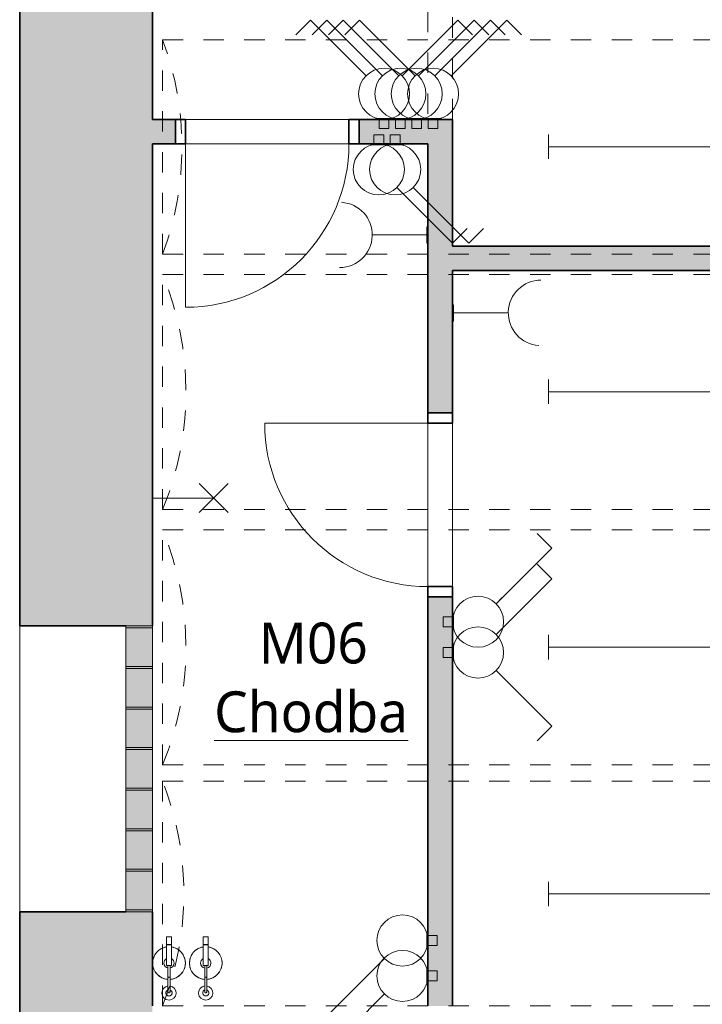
# Model space of a CAD drawing. Header units: metres. Extents: x -0.2 to 46.6, y -4.9 to 28.
# Tile 7 of 15: x -0.2 to 3.1, y 14.8 to 19.6. Entities that reach past the tile are written whole.
import ezdxf

# ---------------------------------------------------------------- set-up
doc = ezdxf.new("R2010")
doc.units = ezdxf.units.M
doc.linetypes.add('AV - Cerch_ 1 tecka 4mm', pattern=[0.006, 0.004, -0.001, 0, -0.001])
doc.layers.add('AV-MISTNOSTI', color=5, linetype='Continuous', lineweight=5, true_color=0x0000ff)
doc.layers.add('AV-TEXTY', color=5, linetype='Continuous', lineweight=13, true_color=0x0000ff)
doc.layers.add('AV-SRAFY', color=7, linetype='Continuous', lineweight=35)
doc.layers.add('AV-STAVBA', color=7, linetype='Continuous', lineweight=18)
doc.styles.add('Trebuchet MS_B', font='trebuc.ttf', dxfattribs={"height": 0.2})

# ---------------------------------------------------------------- blocks, each defined once
blk = doc.blocks.new('DO_1-L_Obl_ - 800x2070-V1-1NP mezipatro')
at = {"layer": 'AV-STAVBA', "color": 254, "true_color": 0xcccccc}
for p, q in [((0.4, 0.73), (0.4, -0.07)), ((-0.4, -0.07), (0.4, -0.07)), ((-0.4, -0.19), (-0.4, -0.07)), ((0.4, -0.19), (0.4, -0.07)), ((0.4, -0.07), (0.4, -0.19)), ((-0.45, -0.19), (-0.4, -0.19)), ((-0.4, -0.19), (0.4, -0.19)), ((0.4, -0.19), (0.45, -0.19))]:
    blk.add_line(p, q, dxfattribs=at)
at = {"layer": 'AV-STAVBA', "color": 254, "lineweight": 35, "true_color": 0xcccccc}
for p, q in [((-0.4, -0.07), (-0.45, -0.07)), ((-0.45, -0.07), (-0.45, -0.19)), ((-0.4, -0.19), (-0.4, -0.07)), ((0.45, -0.07), (0.4, -0.07)), ((0.4, -0.07), (0.4, -0.19)), ((0.45, -0.19), (0.45, -0.07)), ((-0.45, -0.19), (-0.4, -0.19)), ((0.4, -0.19), (0.45, -0.19))]:
    blk.add_line(p, q, dxfattribs=at)
at = {"layer": 'AV-STAVBA', "color": 254, "linetype": 'AV - Cerch_ 1 tecka 4mm', "true_color": 0xcccccc}
for p, q in [((-0.4, -0.07), (0.4, -0.07)), ((-0.45, -0.19), (0.45, -0.19)), ((-0.4, -0.19), (0.4, -0.19))]:
    blk.add_line(p, q, dxfattribs=at)
at = {"layer": 'AV-STAVBA', "color": 254, "true_color": 0xcccccc}
blk.add_arc((0.4, -0.07), 0.8, 90, 180, dxfattribs=at)
blk = doc.blocks.new('WI_Luxfery - 1400x350-1333635-1NP mezipatro')
at = {"layer": 'AV-STAVBA', "linetype": 'AV - Cerch_ 1 tecka 4mm', "true_color": 0xdbdbdb}
for points in [[(0.635, 0.195), (0.635, 0.325), (-0.765, 0.325), (-0.765, 0.195), (0.3585, 0.195)], [(-0.755, 0.195), (-0.755, 0.325), (-0.765, 0.325), (-0.765, 0.195)], [(-0.5564, 0.195), (-0.5564, 0.325), (-0.5664, 0.325), (-0.5664, 0.195)], [(-0.3579, 0.195), (-0.3579, 0.325), (-0.3679, 0.325), (-0.3679, 0.195), (-0.3635, 0.195)], [(-0.1593, 0.195), (-0.1593, 0.325), (-0.1693, 0.325), (-0.1693, 0.195)], [(0.0393, 0.195), (0.0393, 0.325), (0.0293, 0.325), (0.0293, 0.195)], [(0.2379, 0.195), (0.2379, 0.325), (0.2279, 0.325), (0.2279, 0.195)], [(0.4364, 0.195), (0.4364, 0.325), (0.4264, 0.325), (0.4264, 0.195)], [(0.635, 0.195), (0.635, 0.325), (0.625, 0.325), (0.625, 0.195)]]:
    blk.add_hatch(color=254, dxfattribs=at).paths.add_polyline_path(points)
at = {"layer": 'AV-STAVBA', "color": 254, "true_color": 0xcccccc}
for p, q in [((-0.765, 0.195), (-0.765, 0.325)), ((-0.765, 0.325), (0.635, 0.325)), ((-0.765, 0.325), (-0.765, 0.195)), ((-0.755, 0.325), (-0.765, 0.325)), ((-0.755, 0.195), (-0.755, 0.325)), ((-0.5664, 0.325), (-0.5664, 0.195)), ((-0.5564, 0.325), (-0.5664, 0.325)), ((-0.5564, 0.195), (-0.5564, 0.325)), ((-0.3679, 0.325), (-0.3679, 0.195)), ((-0.3579, 0.325), (-0.3679, 0.325)), ((-0.3579, 0.195), (-0.3579, 0.325)), ((-0.1693, 0.325), (-0.1693, 0.195)), ((-0.1593, 0.325), (-0.1693, 0.325)), ((-0.1593, 0.195), (-0.1593, 0.325)), ((0.0293, 0.325), (0.0293, 0.195)), ((0.0393, 0.325), (0.0293, 0.325)), ((0.0393, 0.195), (0.0393, 0.325)), ((0.2279, 0.325), (0.2279, 0.195)), ((0.2379, 0.325), (0.2279, 0.325)), ((0.2379, 0.195), (0.2379, 0.325)), ((0.4264, 0.325), (0.4264, 0.195)), ((0.4364, 0.325), (0.4264, 0.325)), ((0.4364, 0.195), (0.4364, 0.325)), ((0.625, 0.325), (0.625, 0.195)), ((0.635, 0.325), (0.625, 0.325)), ((0.635, 0.325), (0.635, 0.195)), ((0.635, 0.195), (0.635, 0.325)), ((0.635, 0.195), (-0.765, 0.195)), ((-0.765, 0.195), (-0.755, 0.195)), ((-0.5664, 0.195), (-0.5564, 0.195)), ((-0.3679, 0.195), (-0.3579, 0.195)), ((-0.1693, 0.195), (-0.1593, 0.195)), ((0.0293, 0.195), (0.0393, 0.195)), ((0.2279, 0.195), (0.2379, 0.195)), ((0.4264, 0.195), (0.4364, 0.195)), ((0.625, 0.195), (0.635, 0.195))]:
    blk.add_line(p, q, dxfattribs=at)
at = {"layer": 'AV-STAVBA', "color": 254, "linetype": 'AV - Cerch_ 1 tecka 4mm', "true_color": 0xcccccc}
for p, q in [((-0.765, 0.325), (0.635, 0.325)), ((-0.765, -0.325), (0.635, -0.325))]:
    blk.add_line(p, q, dxfattribs=at)
blk = doc.blocks.new('GM_Void_valená klenba - GM_Void_valená klenba-1524312-1NP mezipatro')
at = {"layer": 'AV-STAVBA', "color": 254, "linetype": 'AV - Cerch_ 1 tecka 4mm', "lineweight": 13, "true_color": 0xcccccc}
for p, q in [((-0.55, 2.395), (-0.55, -2.445)), ((-0.55, 2.395), (0.55, 2.395)), ((0.55, 2.395), (0.55, -2.445)), ((-0.55, -2.445), (0.55, -2.445))]:
    blk.add_line(p, q, dxfattribs=at)
for centre, start, end in [((0, 3.7905), 248.4898, 291.5102), ((0, -3.8405), 68.4898, 111.5102)]:
    blk.add_arc(centre, 1.5, start, end, dxfattribs=at)
blk = doc.blocks.new('GM_Void_valená klenba - GM_Void_valená klenba-1524311-1NP mezipatro')
at = {"layer": 'AV-STAVBA', "color": 254, "linetype": 'AV - Cerch_ 1 tecka 4mm', "lineweight": 13, "true_color": 0xcccccc}
for p, q in [((-0.575, 2.395), (-0.575, -2.445)), ((-0.575, 2.395), (0.575, 2.395)), ((0.575, 2.395), (0.575, -2.445)), ((-0.575, -2.445), (0.575, -2.445))]:
    blk.add_line(p, q, dxfattribs=at)
for centre, start, end in [((0, 3.7804), 247.4597, 292.5403), ((0, -3.8304), 67.4597, 112.5403)]:
    blk.add_arc(centre, 1.5, start, end, dxfattribs=at)
blk = doc.blocks.new('GM_Void_valená klenba - GM_Void_valená klenba-1524308-1NP mezipatro')
at = {"layer": 'AV-STAVBA', "color": 254, "linetype": 'AV - Cerch_ 1 tecka 4mm', "lineweight": 13, "true_color": 0xcccccc}
for p, q in [((-0.525, 2.42), (-0.525, -2.47)), ((-0.525, 2.42), (0.525, 2.42)), ((0.525, 2.42), (0.525, -2.47)), ((-0.525, -2.47), (0.525, -2.47))]:
    blk.add_line(p, q, dxfattribs=at)
for centre, start, end in [((0, 3.8251), 249.5127, 290.4873), ((0, -3.8751), 69.5127, 110.4873)]:
    blk.add_arc(centre, 1.5, start, end, dxfattribs=at)
blk = doc.blocks.new('SFR_Trám_obdelník - 120_160-1383808-1NP mezipatro')
at = {"layer": 'AV-STAVBA', "color": 254, "linetype": 'AV - Cerch_ 1 tecka 4mm', "lineweight": 13, "true_color": 0xcccccc}
for p, q in [((-1.97, 0.06), (-1.97, -0.06)), ((1.9573, 0.06), (-1.97, 0.06)), ((1.9573, -0.06), (1.9573, 0.06)), ((-1.97, -0.06), (1.9573, -0.06))]:
    blk.add_line(p, q, dxfattribs=at)
blk = doc.blocks.new('GM_Hasicí přístroj - Hasici pristroj-1546942-1NP mezipatro')
at = {"layer": 'AV-STAVBA', "color": 254, "lineweight": 13, "true_color": 0xcccccc}
for p, q in [((-0.0421, 0.0036), (-0.1007, 0.0036)), ((-0.0421, 0.0111), (0.0579, 0.0111)), ((-0.0421, 0.0111), (-0.0421, -0.0139)), ((0.0579, 0.0111), (0.0605, 0.0111)), ((0.0579, 0.0111), (0.0579, -0.0139)), ((0.0605, 0.0111), (0.0979, 0.0111)), ((0.0605, 0.0111), (0.0605, -0.0139)), ((0.0979, 0.0111), (0.0979, -0.0139)), ((-0.1007, -0.0064), (-0.0421, -0.0064)), ((0.0579, -0.0139), (-0.0421, -0.0139)), ((0.0605, -0.0139), (0.0579, -0.0139)), ((0.0979, -0.0139), (0.0605, -0.0139))]:
    blk.add_line(p, q, dxfattribs=at)
at = {"layer": 'AV-STAVBA', "color": 254, "lineweight": 13, "true_color": 0xcccccc, "flags": 128}
for points in [[(-0.1007, 0.0036), (-0.1035, 0.0036), (-0.1063, 0.0036), (-0.1092, 0.0036), (-0.112, 0.0036), (-0.1149, 0.0036), (-0.1177, 0.0036), (-0.1205, 0.0036), (-0.1233, 0.0036), (-0.126, 0.0036), (-0.1288, 0.0036), (-0.1315, 0.0036), (-0.1341, 0.0036), (-0.1367, 0.0036), (-0.1393, 0.0036), (-0.1418, 0.0036), (-0.1443, 0.0036), (-0.1467, 0.0036), (-0.149, 0.0036), (-0.1513, 0.0036), (-0.1535, 0.0036), (-0.1556, 0.0036), (-0.1577, 0.0036), (-0.1596, 0.0036), (-0.1615, 0.0036), (-0.1633, 0.0036), (-0.165, 0.0036), (-0.1667, 0.0036), (-0.1682, 0.0036), (-0.1696, 0.0036), (-0.1709, 0.0036), (-0.1714, 0.0036)], [(-0.1714, -0.0064), (-0.1701, -0.0064), (-0.1687, -0.0064), (-0.1673, -0.0064), (-0.1657, -0.0064), (-0.164, -0.0064), (-0.1622, -0.0064), (-0.1604, -0.0064), (-0.1584, -0.0064), (-0.1564, -0.0064), (-0.1543, -0.0064), (-0.1522, -0.0064), (-0.1499, -0.0064), (-0.1476, -0.0064), (-0.1452, -0.0064), (-0.1428, -0.0064), (-0.1403, -0.0064), (-0.1377, -0.0064), (-0.1351, -0.0064), (-0.1325, -0.0064), (-0.1298, -0.0064), (-0.1271, -0.0064), (-0.1244, -0.0064), (-0.1216, -0.0064), (-0.1188, -0.0064), (-0.116, -0.0064), (-0.1131, -0.0064), (-0.1103, -0.0064), (-0.1074, -0.0064), (-0.1046, -0.0064), (-0.1018, -0.0064), (-0.1007, -0.0064)]]:
    blk.add_lwpolyline(points, dxfattribs=at)
at = {"layer": 'AV-STAVBA', "color": 254, "lineweight": 13, "true_color": 0xcccccc}
for centre, radius, start, end in [((-0.0307, -0.0014), 0.08, 90, 176.3766), ((-0.0307, -0.0014), 0.08, 114.9713, 155.0287), ((-0.0307, -0.0014), 0.08, 90, 110.0287), ((-0.0307, -0.0014), 0.08, 69.9713, 90), ((-0.0307, -0.0014), 0.08, 9.1868, 90), ((-0.0307, -0.0014), 0.08, 24.9713, 65.0287), ((-0.1772, -0.0014), 0.035, 7.2375, 180), ((-0.1764, -0.0014), 0.015, 18.6492, 180), ((-0.1764, -0.0014), 0.015, 165, 180), ((-0.1764, -0.0014), 0.015, 105, 134.9362), ((-0.1714, -0.0014), 0.005, 150, 180), ((-0.1714, -0.0014), 0.005, 90, 120), ((-0.1764, -0.0014), 0.015, 45.0638, 75), ((-0.1764, -0.0014), 0.015, 18.6492, 44.9362), ((-0.0307, -0.0014), 0.08, 160.6603, 176.4282), ((-0.0307, -0.0014), 0.025, 90, 169.2003), ((-0.0307, -0.0014), 0.025, 30, 90), ((-0.0307, -0.0014), 0.08, 9.0556, 19.3397), ((-0.1772, -0.0014), 0.035, 180, 351.9689), ((-0.1764, -0.0014), 0.015, 174.9501, 180), ((-0.1764, -0.0014), 0.015, 180, 185.0499), ((-0.1764, -0.0014), 0.015, 180, 224.9362), ((-0.1764, -0.0014), 0.015, 180, 341.9765), ((-0.1764, -0.0014), 0.015, 240, 270), ((-0.1714, -0.0014), 0.005, 180, 210), ((-0.1714, -0.0014), 0.005, 240, 285), ((-0.1764, -0.0014), 0.015, 330, 341.9765), ((-0.0307, -0.0014), 0.08, 183.5619, 200.0287), ((-0.0307, -0.0014), 0.08, 183.6137, 270), ((-0.0307, -0.0014), 0.08, 204.9713, 245.0287), ((-0.0307, -0.0014), 0.025, 190.7995, 270), ((-0.0307, -0.0014), 0.025, 270, 330), ((-0.0307, -0.0014), 0.08, 270, 350.8132), ((-0.0307, -0.0014), 0.08, 294.9713, 335.0287), ((-0.0307, -0.0014), 0.08, 339.9713, 350.9444), ((-0.0307, -0.0014), 0.08, 249.9713, 270), ((-0.0307, -0.0014), 0.08, 270, 290.0287)]:
    blk.add_arc(centre, radius, start, end, dxfattribs=at)
for points, knots in [([(-0.1764, -0.0014), (-0.1764, -0.0009), (-0.1762, 0.0003), (-0.1753, 0.0019), (-0.1742, 0.0028), (-0.1731, 0.0033), (-0.1725, 0.0034), (-0.1723, 0.0035)], [0, 0, 0, 0, 0.1111111, 0.2222222, 0.3333333, 0.3888889, 0.4444444, 0.4444444, 0.4444444, 0.4444444]), ([(-0.1689, -0.0058), (-0.1692, -0.0059), (-0.1697, -0.0062), (-0.1705, -0.0064), (-0.1714, -0.0065), (-0.1723, -0.0064), (-0.1731, -0.0062), (-0.1742, -0.0057), (-0.1753, -0.0047), (-0.1762, -0.0032), (-0.1764, -0.002), (-0.1764, -0.0014)], [0.3333333, 0.3333333, 0.3333333, 0.3333333, 0.3888889, 0.4444444, 0.5, 0.5555556, 0.6111111, 0.6666667, 0.7777778, 0.8888889, 1, 1, 1, 1])]:
    blk.add_open_spline(points, degree=3, knots=knots, dxfattribs=at)
for points in [[(-0.1004, -0.0014), (-0.1004, -0.0009), (-0.1004, 0.0003), (-0.1005, 0.0018), (-0.1005, 0.003), (-0.1006, 0.0034), (-0.1006, 0.0035)], [(-0.1006, -0.0064), (-0.1006, -0.0063), (-0.1005, -0.0059), (-0.1005, -0.0047), (-0.1004, -0.0032), (-0.1004, -0.002), (-0.1004, -0.0014)]]:
    blk.add_open_spline(points, degree=3, dxfattribs=at)
blk = doc.blocks.new('GM_Hasicí přístroj - Hasici pristroj-V6-1NP mezipatro')
at = {"layer": 'AV-STAVBA', "color": 254, "lineweight": 13, "true_color": 0xcccccc}
for p, q in [((-0.0421, 0.0036), (-0.1007, 0.0036)), ((-0.0421, 0.0111), (0.0579, 0.0111)), ((-0.0421, 0.0111), (-0.0421, -0.0139)), ((0.0579, 0.0111), (0.0605, 0.0111)), ((0.0579, 0.0111), (0.0579, -0.0139)), ((0.0605, 0.0111), (0.0979, 0.0111)), ((0.0605, 0.0111), (0.0605, -0.0139)), ((0.0979, 0.0111), (0.0979, -0.0139)), ((-0.1007, -0.0064), (-0.0421, -0.0064)), ((0.0579, -0.0139), (-0.0421, -0.0139)), ((0.0605, -0.0139), (0.0579, -0.0139)), ((0.0979, -0.0139), (0.0605, -0.0139))]:
    blk.add_line(p, q, dxfattribs=at)
at = {"layer": 'AV-STAVBA', "color": 254, "lineweight": 13, "true_color": 0xcccccc, "flags": 128}
for points in [[(-0.1007, 0.0036), (-0.1035, 0.0036), (-0.1063, 0.0036), (-0.1092, 0.0036), (-0.112, 0.0036), (-0.1149, 0.0036), (-0.1177, 0.0036), (-0.1205, 0.0036), (-0.1233, 0.0036), (-0.126, 0.0036), (-0.1288, 0.0036), (-0.1315, 0.0036), (-0.1341, 0.0036), (-0.1367, 0.0036), (-0.1393, 0.0036), (-0.1418, 0.0036), (-0.1443, 0.0036), (-0.1467, 0.0036), (-0.149, 0.0036), (-0.1513, 0.0036), (-0.1535, 0.0036), (-0.1556, 0.0036), (-0.1577, 0.0036), (-0.1596, 0.0036), (-0.1615, 0.0036), (-0.1633, 0.0036), (-0.165, 0.0036), (-0.1667, 0.0036), (-0.1682, 0.0036), (-0.1696, 0.0036), (-0.1709, 0.0036), (-0.1714, 0.0036)], [(-0.1714, -0.0064), (-0.1701, -0.0064), (-0.1687, -0.0064), (-0.1673, -0.0064), (-0.1657, -0.0064), (-0.164, -0.0064), (-0.1622, -0.0064), (-0.1604, -0.0064), (-0.1584, -0.0064), (-0.1564, -0.0064), (-0.1543, -0.0064), (-0.1522, -0.0064), (-0.1499, -0.0064), (-0.1476, -0.0064), (-0.1452, -0.0064), (-0.1428, -0.0064), (-0.1403, -0.0064), (-0.1377, -0.0064), (-0.1351, -0.0064), (-0.1325, -0.0064), (-0.1298, -0.0064), (-0.1271, -0.0064), (-0.1244, -0.0064), (-0.1216, -0.0064), (-0.1188, -0.0064), (-0.116, -0.0064), (-0.1131, -0.0064), (-0.1103, -0.0064), (-0.1074, -0.0064), (-0.1046, -0.0064), (-0.1018, -0.0064), (-0.1007, -0.0064)]]:
    blk.add_lwpolyline(points, dxfattribs=at)
at = {"layer": 'AV-STAVBA', "color": 254, "lineweight": 13, "true_color": 0xcccccc}
for centre, radius, start, end in [((-0.0307, -0.0014), 0.08, 90, 176.3766), ((-0.0307, -0.0014), 0.08, 114.9713, 155.0287), ((-0.0307, -0.0014), 0.08, 90, 110.0287), ((-0.0307, -0.0014), 0.08, 69.9713, 90), ((-0.0307, -0.0014), 0.08, 9.1868, 90), ((-0.0307, -0.0014), 0.08, 24.9713, 65.0287), ((-0.1772, -0.0014), 0.035, 7.2375, 180), ((-0.1764, -0.0014), 0.015, 18.6492, 180), ((-0.1764, -0.0014), 0.015, 165, 180), ((-0.1764, -0.0014), 0.015, 105, 134.9362), ((-0.1714, -0.0014), 0.005, 150, 180), ((-0.1714, -0.0014), 0.005, 90, 120), ((-0.1764, -0.0014), 0.015, 45.0638, 75), ((-0.1764, -0.0014), 0.015, 18.6492, 44.9362), ((-0.0307, -0.0014), 0.08, 159.9713, 176.4282), ((-0.0307, -0.0014), 0.025, 90, 169.2003), ((-0.0307, -0.0014), 0.025, 30, 90), ((-0.0307, -0.0014), 0.08, 9.0556, 20.0287), ((-0.1772, -0.0014), 0.035, 180, 351.9689), ((-0.1764, -0.0014), 0.015, 174.9501, 180), ((-0.1764, -0.0014), 0.015, 180, 185.0499), ((-0.1764, -0.0014), 0.015, 180, 224.9362), ((-0.1764, -0.0014), 0.015, 180, 341.9765), ((-0.1764, -0.0014), 0.015, 240, 270), ((-0.1714, -0.0014), 0.005, 180, 210), ((-0.1714, -0.0014), 0.005, 240, 285), ((-0.1764, -0.0014), 0.015, 330, 341.9765), ((-0.0307, -0.0014), 0.08, 183.5619, 200.0287), ((-0.0307, -0.0014), 0.08, 183.6137, 270), ((-0.0307, -0.0014), 0.08, 204.9713, 245.0287), ((-0.0307, -0.0014), 0.025, 190.7995, 270), ((-0.0307, -0.0014), 0.025, 270, 330), ((-0.0307, -0.0014), 0.08, 270, 350.8132), ((-0.0307, -0.0014), 0.08, 294.9713, 335.0287), ((-0.0307, -0.0014), 0.08, 339.9713, 350.9444), ((-0.0307, -0.0014), 0.08, 249.9713, 270), ((-0.0307, -0.0014), 0.08, 270, 290.0287)]:
    blk.add_arc(centre, radius, start, end, dxfattribs=at)
for points, knots in [([(-0.1764, -0.0014), (-0.1764, -0.0009), (-0.1762, 0.0003), (-0.1753, 0.0019), (-0.1742, 0.0028), (-0.1731, 0.0033), (-0.1725, 0.0034), (-0.1723, 0.0035)], [0, 0, 0, 0, 0.1111111, 0.2222222, 0.3333333, 0.3888889, 0.4444444, 0.4444444, 0.4444444, 0.4444444]), ([(-0.1689, -0.0058), (-0.1692, -0.0059), (-0.1697, -0.0062), (-0.1705, -0.0064), (-0.1714, -0.0065), (-0.1723, -0.0064), (-0.1731, -0.0062), (-0.1742, -0.0057), (-0.1753, -0.0047), (-0.1762, -0.0032), (-0.1764, -0.002), (-0.1764, -0.0014)], [0.3333333, 0.3333333, 0.3333333, 0.3333333, 0.3888889, 0.4444444, 0.5, 0.5555556, 0.6111111, 0.6666667, 0.7777778, 0.8888889, 1, 1, 1, 1])]:
    blk.add_open_spline(points, degree=3, knots=knots, dxfattribs=at)
for points in [[(-0.1004, -0.0014), (-0.1004, -0.0009), (-0.1004, 0.0003), (-0.1005, 0.0018), (-0.1005, 0.003), (-0.1006, 0.0034), (-0.1006, 0.0035)], [(-0.1006, -0.0064), (-0.1006, -0.0063), (-0.1005, -0.0059), (-0.1005, -0.0047), (-0.1004, -0.0032), (-0.1004, -0.002), (-0.1004, -0.0014)]]:
    blk.add_open_spline(points, degree=3, dxfattribs=at)
blk = doc.blocks.new('D0089 - 1514 - OÚPSŘ_Benešova_rvt-1-1NP mezipatro')
at = {"layer": 'AV-SRAFY', "lineweight": 5, "true_color": 0xcccccc}
h = blk.add_hatch(color=254, dxfattribs=at)
h.paths.add_polyline_path([(0.4148, 14.2232), (0.4148, 15.0856), (-0.2352, 15.0856), (-0.2352, 14.2232), (0.3148, 14.2232)])
h.paths.add_polyline_path([(0.4148, 16.7738), (0.4148, 26.6382), (-0.2352, 26.6382), (-0.2352, 16.7738)])
at = {"layer": 'AV-SRAFY', "lineweight": 18, "true_color": 0xcccccc}
h = blk.add_hatch(color=254, dxfattribs=at)
h.paths.add_polyline_path([(0.5273, 18.9682), (0.5273, 19.0882), (0.4148, 19.0882), (0.4148, 18.9682)])
h.paths.add_polyline_path([(1.4273, 18.9682), (1.7648, 18.9682), (1.7648, 19.0882), (1.4273, 19.0882)])
h = blk.add_hatch(color=254, dxfattribs=at)
h.paths.add_polyline_path([(1.8848, 14.7482), (1.8848, 16.7507), (1.7648, 16.7507), (1.7648, 14.7482)])
h.paths.add_polyline_path([(1.8848, 17.6507), (1.8848, 19.0882), (1.7648, 19.0882), (1.7648, 17.6507)])
blk.add_hatch(color=254, dxfattribs=at).paths.add_polyline_path([(5.3048, 18.3482), (5.3048, 18.4082), (5.3548, 18.4082), (5.3548, 18.4682), (1.8848, 18.4682), (1.8848, 18.3482), (3.5317, 18.3482)])
at = {"layer": 'AV-SRAFY', "lineweight": 5, "true_color": 0xcccccc}
h = blk.add_hatch(color=254, dxfattribs=at)
h.paths.add_polyline_path([(-0.2352, 15.0856), (0.4148, 15.0856), (0.4148, 15.2082), (-0.2352, 15.2082)])
h.paths.add_polyline_path([(0.4148, 16.6082), (0.4148, 16.7738), (-0.2352, 16.7738), (-0.2352, 16.6082), (0.2848, 16.6082)])
at = {"layer": 'AV-STAVBA', "color": 254, "lineweight": 35, "true_color": 0xcccccc}
for p, q in [((-0.2352, 26.6382), (-0.2352, 16.7738)), ((0.4148, 21.1735), (0.4148, 19.0882)), ((0.5273, 19.0882), (0.4148, 19.0882)), ((0.5273, 18.9682), (0.5273, 19.0882)), ((1.7648, 19.0882), (1.4273, 19.0882)), ((1.4273, 19.0882), (1.4273, 18.9682)), ((1.8848, 19.0882), (1.7648, 19.0882)), ((1.8848, 18.4682), (1.8848, 19.0882)), ((0.4148, 18.9682), (0.5273, 18.9682)), ((0.4148, 18.9682), (0.4148, 16.7738)), ((1.4273, 18.9682), (1.7648, 18.9682)), ((1.7648, 18.9682), (1.7648, 17.6507)), ((5.3548, 18.4682), (1.8848, 18.4682)), ((1.8848, 17.6507), (1.8848, 18.3482)), ((1.8848, 18.3482), (5.3048, 18.3482)), ((1.7648, 17.6507), (1.8848, 17.6507)), ((-0.2352, 16.6082), (-0.2352, 16.7738)), ((0.4148, 16.6082), (0.4148, 16.7738)), ((1.8848, 16.7507), (1.7648, 16.7507)), ((1.7648, 16.7507), (1.7648, 14.7482)), ((1.8848, 14.7482), (1.8848, 16.7507)), ((0.2848, 16.6082), (-0.2352, 16.6082)), ((0.2848, 15.2082), (-0.2352, 15.2082)), ((-0.2352, 15.2082), (-0.2352, 15.0856)), ((0.4148, 15.2082), (0.4148, 15.0856)), ((-0.2352, 14.2232), (-0.2352, 15.0856)), ((0.4148, 14.7482), (0.4148, 15.0856))]:
    blk.add_line(p, q, dxfattribs=at)
at = {"layer": 'AV-STAVBA', "color": 254, "true_color": 0xcccccc}
for p, q in [((0.5773, 19.0882), (1.3773, 19.0882)), ((1.3773, 18.9682), (0.5773, 18.9682)), ((1.7648, 16.8007), (1.7648, 17.6007)), ((1.8848, 17.6007), (1.8848, 16.8007)), ((-0.2352, 15.2082), (-0.2352, 16.6082))]:
    blk.add_line(p, q, dxfattribs=at)
at = {"layer": 'AV-STAVBA', "color": 254, "linetype": 'AV - Cerch_ 1 tecka 4mm', "lineweight": 13, "true_color": 0xcccccc}
for name, p, rotation in [('SFR_Trám_obdelník - 120_160-1383808-1NP mezipatro', (1.8248, 21.0582), 89.99999999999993), ('GM_Void_valená klenba - GM_Void_valená klenba-1524308-1NP mezipatro', (2.8848, 18.9532), 89.9999999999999), ('DO_1-L_Obl_ - 800x2070-V1-1NP mezipatro', (0.9773, 18.8982), 180), ('GM_Void_valená klenba - GM_Void_valená klenba-1524311-1NP mezipatro', (2.8598, 17.7532), 89.9999999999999), ('DO_1-L_Obl_ - 800x2070-V1-1NP mezipatro', (1.6948, 17.2007), 89.99999999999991), ('GM_Void_valená klenba - GM_Void_valená klenba-1524311-1NP mezipatro', (2.8598, 16.5032), 89.9999999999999), ('WI_Luxfery - 1400x350-1333635-1NP mezipatro', (0.0898, 15.8432), 269.9999999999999), ('GM_Void_valená klenba - GM_Void_valená klenba-1524312-1NP mezipatro', (2.8598, 15.2982), 89.9999999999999), ('GM_Hasicí přístroj - Hasici pristroj-1546942-1NP mezipatro', (0.4948, 14.9882), 89.9999999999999), ('GM_Hasicí přístroj - Hasici pristroj-V6-1NP mezipatro', (0.6748, 14.9882), 89.9999999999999)]:
    blk.add_blockref(name, p, dxfattribs=dict(at, rotation=rotation))
blk = doc.blocks.new('EF_Zásuvka - Jednozásuvka-840808-1NP mezipatro')
at = {"layer": 'AV-STAVBA'}
for p, q in [((5.3498, 27.6508), (5.3498, 27.7308)), ((5.3498, 27.7308), (5.3548, 27.7308)), ((5.3498, 27.6608), (5.3498, 27.7208)), ((5.3498, 27.7208), (5.3498, 27.6608)), ((5.3498, 27.6608), (5.3498, 27.7208)), ((5.3498, 27.7158), (5.3498, 27.6658)), ((5.3498, 27.7088), (5.3498, 27.6708)), ((5.3498, 27.7088), (5.3498, 27.6708)), ((5.3498, 27.702), (5.3498, 27.6983)), ((5.3498, 27.702), (5.3498, 27.6983)), ((5.3498, 27.692), (5.3498, 27.6883)), ((5.3498, 27.692), (5.3498, 27.6883)), ((5.3498, 27.6783), (5.3498, 27.682)), ((5.3498, 27.6783), (5.3498, 27.682)), ((5.3548, 27.6508), (5.3498, 27.6508))]:
    blk.add_line(p, q, dxfattribs=at)
blk = doc.blocks.new('EF_Vypínač - Dvojklapka-835340-1NP mezipatro')
at = {"layer": 'AV-STAVBA'}
for p, q in [((1.5097, 19.0932), (1.5897, 19.0932)), ((1.5097, 19.0882), (1.5097, 19.0932)), ((1.5797, 19.0932), (1.5197, 19.0932)), ((1.5197, 19.0932), (1.5797, 19.0932)), ((1.5897, 19.0932), (1.5897, 19.0882)), ((1.5897, 19.0882), (1.5097, 19.0882)), ((1.5257, 19.0432), (1.5257, 19.0882)), ((1.5737, 19.0432), (1.5257, 19.0432)), ((1.5737, 19.0882), (1.5737, 19.0432))]:
    blk.add_line(p, q, dxfattribs=at)
blk = doc.blocks.new('EF_Vypínač - Jednoklapka-835338-1NP mezipatro')
at = {"layer": 'AV-STAVBA'}
for p, q in [((1.5, 18.9682), (1.5, 19.0132)), ((1.5, 19.0132), (1.548, 19.0132)), ((1.548, 19.0132), (1.548, 18.9682)), ((1.484, 18.9632), (1.484, 18.9682)), ((1.484, 18.9682), (1.564, 18.9682)), ((1.564, 18.9632), (1.484, 18.9632)), ((1.494, 18.9632), (1.554, 18.9632)), ((1.554, 18.9632), (1.494, 18.9632)), ((1.564, 18.9682), (1.564, 18.9632))]:
    blk.add_line(p, q, dxfattribs=at)
blk = doc.blocks.new('LF_Lineární světlo_face - 2500x120-V22-1NP mezipatro')
at = {"layer": 'AV-STAVBA', "color": 5, "true_color": 0x0000ff}
for p, q in [((2.3548, 18.8945), (2.3548, 19.0145)), ((4.8548, 18.8945), (4.8548, 19.0145)), ((2.3548, 18.9545), (4.8548, 18.9545))]:
    blk.add_line(p, q, dxfattribs=at)
blk = doc.blocks.new('LF_kulový vrchlík - 150_40-V23-1NP mezipatro')
at = {"layer": 'AV-STAVBA', "color": 5, "true_color": 0x0000ff}
for p, q in [((0.6441, 20.6796), (0.7855, 20.8211)), ((0.6441, 20.8211), (0.7855, 20.6796)), ((0.4164, 20.7503), (0.7148, 20.7503))]:
    blk.add_line(p, q, dxfattribs=at)
blk = doc.blocks.new('LF_Lineární světlo_face - 2500x120-V24-1NP mezipatro')
at = {"layer": 'AV-STAVBA', "color": 5, "true_color": 0x0000ff}
for p, q in [((2.3548, 17.6948), (2.3548, 17.8148)), ((4.8548, 17.6948), (4.8548, 17.8148)), ((2.3548, 17.7548), (4.8548, 17.7548))]:
    blk.add_line(p, q, dxfattribs=at)
blk = doc.blocks.new('LF_Lineární světlo_face - 2500x120-V25-1NP mezipatro')
at = {"layer": 'AV-STAVBA', "color": 5, "true_color": 0x0000ff}
for p, q in [((2.3548, 16.4441), (2.3548, 16.5641)), ((4.8548, 16.4441), (4.8548, 16.5641)), ((2.3548, 16.5041), (4.8548, 16.5041))]:
    blk.add_line(p, q, dxfattribs=at)
blk = doc.blocks.new('LF_Lineární světlo_face - 2500x120-V26-1NP mezipatro')
at = {"layer": 'AV-STAVBA', "color": 5, "true_color": 0x0000ff}
for p, q in [((2.3548, 15.236), (2.3548, 15.356)), ((4.8548, 15.236), (4.8548, 15.356)), ((2.3548, 15.296), (4.8548, 15.296))]:
    blk.add_line(p, q, dxfattribs=at)

msp = doc.modelspace()

# ---------------------------------------------------------------- linework, layer by layer
at = {"layer": 'AV-TEXTY', "lineweight": 5}
for p, q in [((1.1887, 19.5742), (1.1167, 19.5023)), ((1.4613, 19.3016), (1.1887, 19.5742)), ((1.2687, 19.5742), (1.1967, 19.5023)), ((1.5413, 19.3016), (1.2687, 19.5742)), ((1.3487, 19.5742), (1.2767, 19.5023)), ((1.6213, 19.3016), (1.3487, 19.5742)), ((1.4287, 19.5742), (1.3567, 19.5023)), ((1.7013, 19.3016), (1.4287, 19.5742)), ((1.6381, 19.3016), (1.9107, 19.5742)), ((1.7181, 19.3016), (1.9907, 19.5742)), ((1.7981, 19.3016), (2.0707, 19.5742)), ((1.8781, 19.3016), (2.1507, 19.5742)), ((1.9107, 19.5742), (1.9827, 19.5023)), ((1.9907, 19.5742), (2.0627, 19.5023)), ((2.0707, 19.5742), (2.1427, 19.5023)), ((2.1507, 19.5742), (2.2227, 19.5023)), ((1.6381, 19.3016), (1.6678, 19.3313)), ((1.7181, 19.3016), (1.7478, 19.3313)), ((1.7981, 19.3016), (1.8278, 19.3313)), ((1.8781, 19.3016), (1.9078, 19.3313)), ((1.6124, 18.7548), (1.6421, 18.7251)), ((1.6124, 18.7548), (1.8851, 18.4822)), ((1.6924, 18.7548), (1.7221, 18.7251)), ((1.6924, 18.7548), (1.9651, 18.4822)), ((1.4916, 18.5225), (1.7648, 18.5225)), ((1.8851, 18.4822), (1.957, 18.5541)), ((1.9651, 18.4822), (2.037, 18.5541)), ((2.158, 18.141), (1.8848, 18.141)), ((2.3708, 16.9895), (2.2989, 17.0615)), ((2.0982, 16.7169), (2.3708, 16.9895)), ((2.3708, 16.8392), (2.2989, 16.9111)), ((2.0982, 16.5665), (2.3708, 16.8392)), ((2.0982, 16.7169), (2.1279, 16.7466)), ((2.0982, 16.3897), (2.1279, 16.36)), ((2.0982, 16.3897), (2.3708, 16.1171)), ((2.3708, 16.1171), (2.2989, 16.0452)), ((1.5514, 14.9798), (1.2788, 14.7072)), ((1.5514, 14.9798), (1.5217, 14.9501)), ((1.5514, 14.8065), (1.2788, 14.5339)), ((1.5514, 14.8065), (1.5217, 14.7768))]:
    msp.add_line(p, q, dxfattribs=at)
for centre in [(1.5497, 19.2132), (1.6297, 19.2132), (1.7097, 19.2132), (1.7897, 19.2132), (1.524, 18.8432), (1.604, 18.8432), (2.0098, 16.6285), (2.0098, 16.4781), (1.6398, 15.0682), (1.6398, 14.8949)]:
    msp.add_circle(centre, 0.125, dxfattribs=at)
for centre, start, end in [((1.3316, 18.5225), 270, 86.4105), ((2.318, 18.141), 90, 266.4105)]:
    msp.add_arc(centre, 0.16, start, end, dxfattribs=at)

# ---------------------------------------------------------------- block references
at = {"lineweight": 5}
msp.add_blockref('D0089 - 1514 - OÚPSŘ_Benešova_rvt-1-1NP mezipatro', (0, 0), dxfattribs=at)
at = {"layer": 'AV-STAVBA'}
for name, p in [('EF_Vypínač - Dvojklapka-835340-1NP mezipatro', (0, 0)), ('EF_Vypínač - Dvojklapka-835340-1NP mezipatro', (0.08, 0)), ('EF_Vypínač - Dvojklapka-835340-1NP mezipatro', (0.16, 0)), ('EF_Vypínač - Dvojklapka-835340-1NP mezipatro', (0.24, 0)), ('EF_Vypínač - Jednoklapka-835338-1NP mezipatro', (0, 0)), ('EF_Vypínač - Jednoklapka-835338-1NP mezipatro', (0.08, 0)), ('EF_Zásuvka - Jednozásuvka-840808-1NP mezipatro', (-3.59, -9.1682))]:
    msp.add_blockref(name, p, dxfattribs=at)
at = {"layer": 'AV-STAVBA', "color": 5, "true_color": 0x0000ff}
for name, p in [('LF_Lineární světlo_face - 2500x120-V22-1NP mezipatro', (0, 0)), ('LF_Lineární světlo_face - 2500x120-V24-1NP mezipatro', (0, 0)), ('LF_kulový vrchlík - 150_40-V23-1NP mezipatro', (0, -3.5164)), ('LF_Lineární světlo_face - 2500x120-V25-1NP mezipatro', (0, 0)), ('LF_Lineární světlo_face - 2500x120-V26-1NP mezipatro', (0, 0))]:
    msp.add_blockref(name, p, dxfattribs=at)
at = {"layer": 'AV-STAVBA'}
for name, p, rotation in [('EF_Zásuvka - Jednozásuvka-840808-1NP mezipatro', (7.2396, 45.8318), 180), ('EF_Vypínač - Jednoklapka-835338-1NP mezipatro', (20.853, 15.1045), 90.00000000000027), ('EF_Vypínač - Dvojklapka-835340-1NP mezipatro', (-17.2034, 18.0278), 270.0000000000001), ('EF_Vypínač - Jednoklapka-835338-1NP mezipatro', (-17.2034, 16.5922), 270.0000000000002), ('EF_Vypínač - Jednoklapka-835338-1NP mezipatro', (-17.2034, 16.419), 270.0000000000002)]:
    msp.add_blockref(name, p, dxfattribs=dict(at, rotation=rotation))

# ---------------------------------------------------------------- texts
at = {"layer": 'AV-MISTNOSTI', "char_height": 0.2, "attachment_point": 1, "style": 'Trebuchet MS_B'}
for s, insert, width in [('M06', (0.9356, 16.6242), 0.657384), ('\\LChodba', (0.7171, 16.2879), 1.186497)]:
    msp.add_mtext(s, dxfattribs=dict(at, insert=insert, width=width))

doc.saveas('drawing.dxf')
